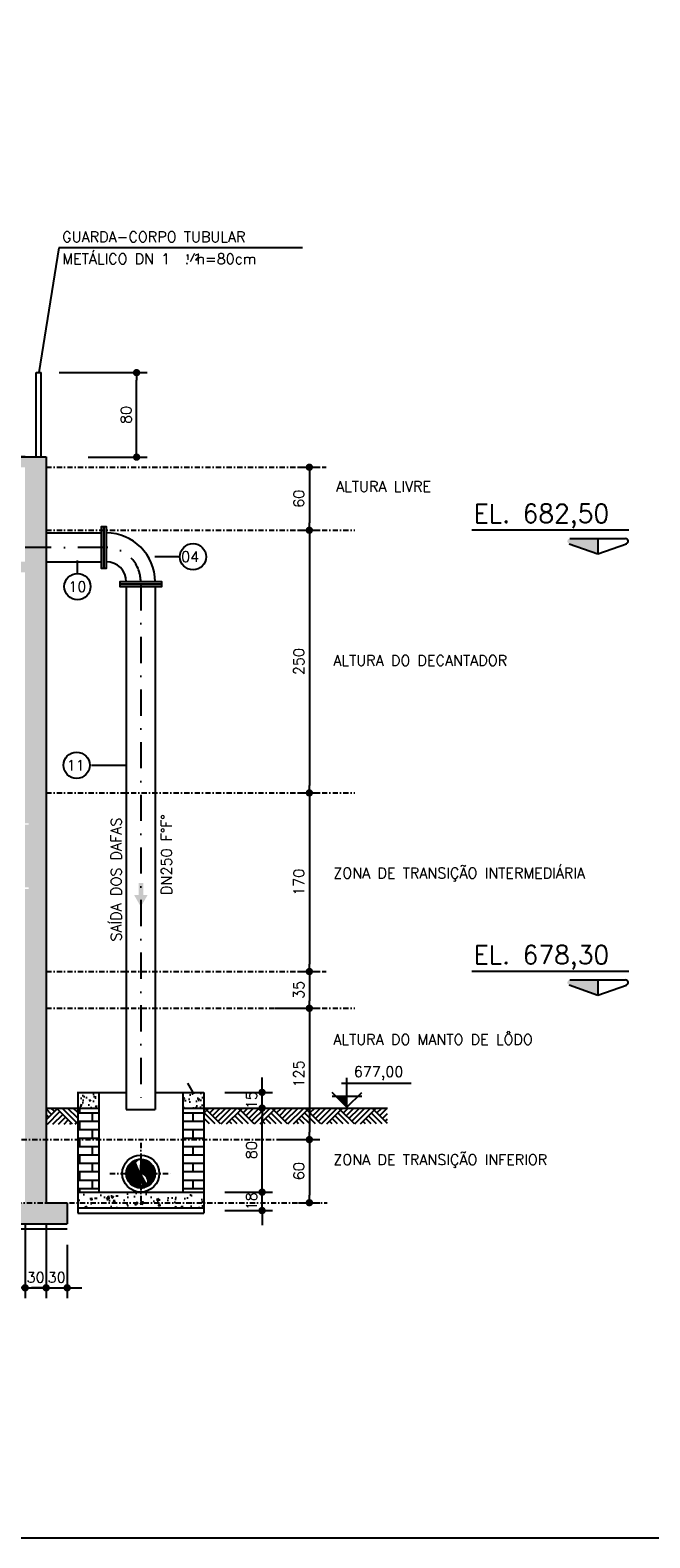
# Model space of a CAD drawing. Extents: x -5331 to -1301, y -1061 to 1809.
# Tile 6 of 25: x -3287 to -2697, y -1061 to 374. Entities that reach past the tile are written whole.
import ezdxf

# ---------------------------------------------------------------- set-up
doc = ezdxf.new("R2010")
doc.units = 0
doc.header["$LTSCALE"] = 10
doc.header["$MEASUREMENT"] = 0
doc.linetypes.add('CENTERX2', pattern=[101.6, 63.5, -12.7, 12.7, -12.7])
doc.linetypes.add('DASHDOT', pattern=[1, 0.5, -0.25, 0, -0.25])
doc.layers.get('0').update_dxf_attribs({"linetype": 'CONTINUOUS'})
doc.layers.get('DEFPOINTS').update_dxf_attribs({"linetype": 'CONTINUOUS'})
for name, color, linetype in [('BAR-PECAS', 3, 'CONTINUOUS'), ('EIXO', 7, 'DASHDOT'), ('ELEVAÇÃO', 2, 'CONTINUOUS'), ('PAREDES', 5, 'CONTINUOUS'), ('Quadro', 2, 'CONTINUOUS'), ('RELAÇÀO', 2, 'CONTINUOUS')]:
    doc.layers.add(name, color=color, linetype=linetype)
doc.styles.add('ROMANS', font='romans.shx')
doc.dimstyles.new('DIM1', dxfattribs={"dimtxt": 10, "dimasz": 7, "dimexe": 10, "dimexo": 20, "dimgap": 5, "dimtad": 1, "dimdec": 0, "dimzin": 0, "dimdsep": 46, "dimtxsty": 'ROMANS', "dimblk1": 'DOT', "dimblk2": 'DOT', "dimsah": 1, "dimcen": 0, "dimclrd": 9, "dimclre": 9, "dimclrt": 3, "dimadec": 0, "dimazin": 0, "dimtfac": 1e-07, "dimtdec": 0, "dimtix": 1, "dimtmove": 2, "dimatfit": 3, "dimldrblk": 'DOT', "dimfxl": 0, "dimtolj": 1, "dimtzin": 0, "dimlwd": -1, "dimlwe": -1, "dimarcsym": 0})
pattern_1 = [(50, (0, 0), (21.517805, -1.882564), [2.25, -24.75]), (355, (0, 0), (-4.16254, 22.56576), [1.8, -19.8]), (100.4514, (1.793, -0.157), (17.35528, 20.68319), [1.9122, -21.03426]), (46.1842, (0, 6), (32.01723, -4.96557), [3.375, -37.125]), (96.6356, (2.668, 5.586), (28.03988, 29.22354), [2.8683, -31.5514]), (351.1842, (0, 6), (28.03986, 29.22356), [2.7, -29.7]), (21, (3, 4.5), (17.90721, -12.07857), [2.25, -24.75]), (326, (3, 4.5), (7.29946, 21.7545), [1.8, -19.8]), (71.4514, (4.492, 3.493), (25.20668, 9.67591), [1.9122, -21.03426]), (37.5, (0, 0), (0.364796, 9.986816), [0, -19.56, 0, -20.1, 0, -19.875]), (7.5, (0, 0), (7.892086, 11.83235), [0, -11.46, 0, -19.11, 0, -7.575]), (327.5, (-6.69, 0), (16.014673, -0.676646), [0, -7.5, 0, -23.4, 0, -31.05]), (317.5, (-9.69, 0), (17.495585, 3.00315), [0, -9.75, 0, -15.54, 0, -22.05])]

# ---------------------------------------------------------------- blocks, each defined once
blk = doc.blocks.new('DOT')
at = {"color": 0, "linetype": 'ByBlock'}
blk.add_line((-0.5, 0), (-1, 0), dxfattribs=at)
at = {"color": 0, "linetype": 'ByBlock', "const_width": 0.5}
blk.add_lwpolyline([(-0.25, 0, 1), (0.25, 0, 1)], format="xyb", close=True, dxfattribs=at)
blk = doc.blocks.new('*D123')
at = {"color": 9}
for p, q in [((-3048.5, -681.6), (-3011.5, -681.6)), ((-3021.5, -688.6), (-3021.5, -734.6)), ((-3031.9, -741.6), (-3011.5, -741.6))]:
    blk.add_line(p, q, dxfattribs=at)
at = {"layer": 'DEFPOINTS', "color": 0}
for p in [(-3068.5, -681.6), (-3051.9, -741.6), (-3021.5, -741.6)]:
    blk.add_point(p, dxfattribs=at)
at = {"color": 9, "xscale": 7, "yscale": 7, "zscale": 7}
for p, rotation in [((-3021.5, -681.6), 90), ((-3021.5, -741.6), 270)]:
    blk.add_blockref('DOT', p, dxfattribs=dict(at, rotation=rotation))
at = {"color": 3, "insert": (-3031.5, -711.6), "char_height": 10, "attachment_point": 5, "rotation": 90, "style": 'ROMANS'}
blk.add_mtext('\\A1;60', dxfattribs=at)
blk = doc.blocks.new('_DOT')
at = {"color": 0, "linetype": 'ByBlock'}
blk.add_line((-0.5, 0), (-1, 0), dxfattribs=at)
at = {"color": 0, "linetype": 'ByBlock', "const_width": 0.5}
blk.add_lwpolyline([(-0.25, 0, 1), (0.25, 0, 1)], format="xyb", close=True, dxfattribs=at)
blk = doc.blocks.new('*D139')
at = {"color": 9}
for p, q in [((-3031.9, -101.6), (-3011.5, -101.6)), ((-3021.5, -108.6), (-3021.5, -344.6)), ((-3031.9, -351.6), (-3011.5, -351.6))]:
    blk.add_line(p, q, dxfattribs=at)
at = {"layer": 'DEFPOINTS', "color": 0}
for p in [(-3051.9, -101.6), (-3051.9, -351.6), (-3021.5, -351.6)]:
    blk.add_point(p, dxfattribs=at)
at = {"color": 9, "xscale": 7, "yscale": 7, "zscale": 7}
for p, rotation in [((-3021.5, -101.6), 90), ((-3021.5, -351.6), 270)]:
    blk.add_blockref('DOT', p, dxfattribs=dict(at, rotation=rotation))
at = {"color": 3, "insert": (-3031.5, -226.6), "char_height": 10, "attachment_point": 5, "rotation": 90, "style": 'ROMANS'}
blk.add_mtext('\\A1;250', dxfattribs=at)
blk = doc.blocks.new('*D142')
at = {"color": 9}
for p, q in [((-3031.9, -351.6), (-3011.5, -351.6)), ((-3021.5, -358.6), (-3021.5, -514.6)), ((-3031.9, -521.6), (-3011.5, -521.6))]:
    blk.add_line(p, q, dxfattribs=at)
at = {"layer": 'DEFPOINTS', "color": 0}
for p in [(-3051.9, -351.6), (-3051.9, -521.6), (-3021.5, -521.6)]:
    blk.add_point(p, dxfattribs=at)
at = {"color": 9, "xscale": 7, "yscale": 7, "zscale": 7}
for p, rotation in [((-3021.5, -351.6), 90), ((-3021.5, -521.6), 270)]:
    blk.add_blockref('DOT', p, dxfattribs=dict(at, rotation=rotation))
at = {"color": 3, "insert": (-3031.5, -436.6), "char_height": 10, "attachment_point": 5, "rotation": 90, "style": 'ROMANS'}
blk.add_mtext('\\A1;170', dxfattribs=at)
blk = doc.blocks.new('*D144')
at = {"color": 9}
for p, q in [((-3054.5, -556.6), (-3011.5, -556.6)), ((-3021.5, -563.6), (-3021.5, -674.6)), ((-3048.5, -681.6), (-3011.5, -681.6))]:
    blk.add_line(p, q, dxfattribs=at)
at = {"layer": 'DEFPOINTS', "color": 0}
for p in [(-3074.5, -556.6), (-3068.5, -681.6), (-3021.5, -681.6)]:
    blk.add_point(p, dxfattribs=at)
at = {"color": 9, "xscale": 7, "yscale": 7, "zscale": 7}
for p, rotation in [((-3021.5, -556.6), 90), ((-3021.5, -681.6), 270)]:
    blk.add_blockref('DOT', p, dxfattribs=dict(at, rotation=rotation))
at = {"color": 3, "insert": (-3031.5, -619.1), "char_height": 10, "attachment_point": 5, "rotation": 90, "style": 'ROMANS'}
blk.add_mtext('\\A1;125', dxfattribs=at)
blk = doc.blocks.new('*D145')
at = {"color": 9}
for p, q in [((-3031.9, -521.6), (-3011.5, -521.6)), ((-3021.5, -528.6), (-3021.5, -549.6)), ((-3054.5, -556.6), (-3011.5, -556.6))]:
    blk.add_line(p, q, dxfattribs=at)
at = {"layer": 'DEFPOINTS', "color": 0}
for p in [(-3051.9, -521.6), (-3074.5, -556.6), (-3021.5, -556.6)]:
    blk.add_point(p, dxfattribs=at)
at = {"color": 9, "xscale": 7, "yscale": 7, "zscale": 7}
for p, rotation in [((-3021.5, -521.6), 90), ((-3021.5, -556.6), 270)]:
    blk.add_blockref('DOT', p, dxfattribs=dict(at, rotation=rotation))
at = {"color": 3, "insert": (-3031.5, -539.1), "char_height": 10, "attachment_point": 5, "rotation": 90, "style": 'ROMANS'}
blk.add_mtext('\\A1;35', dxfattribs=at)
blk = doc.blocks.new('*D155')
at = {"color": 9}
for p, q in [((-3259.6, 48.4), (-3175.9, 48.4)), ((-3185.9, -25), (-3185.9, 41.4)), ((-3232.1, -32), (-3175.9, -32))]:
    blk.add_line(p, q, dxfattribs=at)
at = {"layer": 'DEFPOINTS', "color": 0}
for p in [(-3279.6, 48.4), (-3185.9, 48.4), (-3252.1, -32)]:
    blk.add_point(p, dxfattribs=at)
at = {"color": 9, "xscale": 7, "yscale": 7, "zscale": 7}
for p, rotation in [((-3185.9, 48.4), 90), ((-3185.9, -32), 270)]:
    blk.add_blockref('DOT', p, dxfattribs=dict(at, rotation=rotation))
at = {"color": 3, "insert": (-3195.9, 8.2), "char_height": 10, "attachment_point": 5, "rotation": 90, "style": 'ROMANS'}
blk.add_mtext('\\A1;80', dxfattribs=at)
blk = doc.blocks.new('*D156')
at = {"color": 9}
for p, q in [((-3387.2, -24.6), (-3387.2, -17.6)), ((-3292, -31.6), (-3397.2, -31.6)), ((-3312, -41.6), (-3397.2, -41.6)), ((-3387.2, -31.6), (-3387.2, -41.6)), ((-3387.2, -48.6), (-3387.2, -55.6))]:
    blk.add_line(p, q, dxfattribs=at)
at = {"layer": 'DEFPOINTS', "color": 0}
for p in [(-3387.2, -41.6), (-3292, -41.6), (-3272, -31.6)]:
    blk.add_point(p, dxfattribs=at)
at = {"color": 9, "xscale": 7, "yscale": 7, "zscale": 7}
for p, rotation in [((-3387.2, -31.6), 270), ((-3387.2, -41.6), 90)]:
    blk.add_blockref('DOT', p, dxfattribs=dict(at, rotation=rotation))
at = {"color": 3, "insert": (-3397.2, -20.7), "char_height": 10, "attachment_point": 5, "rotation": 90, "style": 'ROMANS'}
blk.add_mtext('\\A1;15', dxfattribs=at)
blk = doc.blocks.new('*D159')
at = {"color": 9}
for p, q in [((-3031.9, -41.6), (-3011.5, -41.6)), ((-3021.5, -48.6), (-3021.5, -94.6)), ((-3031.9, -101.6), (-3011.5, -101.6))]:
    blk.add_line(p, q, dxfattribs=at)
at = {"layer": 'DEFPOINTS', "color": 0}
for p in [(-3051.9, -41.6), (-3051.9, -101.6), (-3021.5, -101.6)]:
    blk.add_point(p, dxfattribs=at)
at = {"color": 9, "xscale": 7, "yscale": 7, "zscale": 7}
for p, rotation in [((-3021.5, -41.6), 90), ((-3021.5, -101.6), 270)]:
    blk.add_blockref('DOT', p, dxfattribs=dict(at, rotation=rotation))
at = {"color": 3, "insert": (-3031.5, -71.6), "char_height": 10, "attachment_point": 5, "rotation": 90, "style": 'ROMANS'}
blk.add_mtext('\\A1;60', dxfattribs=at)
blk = doc.blocks.new('*D148')
at = {"color": 9}
for p, q in [((-3102, -731.6), (-3056.5, -731.6)), ((-3066.5, -724.6), (-3066.5, -717.6)), ((-3066.5, -749.1), (-3066.5, -731.6)), ((-3102, -749.1), (-3056.5, -749.1)), ((-3066.5, -756.1), (-3066.5, -763.1))]:
    blk.add_line(p, q, dxfattribs=at)
at = {"layer": 'DEFPOINTS', "color": 0}
for p in [(-3122, -731.6), (-3066.5, -731.6), (-3122, -749.1)]:
    blk.add_point(p, dxfattribs=at)
at = {"color": 9, "xscale": 7, "yscale": 7, "zscale": 7}
for p, rotation in [((-3066.5, -731.6), 270), ((-3066.5, -749.1), 90)]:
    blk.add_blockref('DOT', p, dxfattribs=dict(at, rotation=rotation))
at = {"color": 3, "insert": (-3076.5, -740.3), "char_height": 10, "attachment_point": 5, "rotation": 90, "style": 'ROMANS'}
blk.add_mtext('\\A1;18', dxfattribs=at)
blk = doc.blocks.new('*D149')
at = {"color": 9}
for p, q in [((-3102, -651.6), (-3056.5, -651.6)), ((-3066.5, -724.6), (-3066.5, -658.6)), ((-3102, -731.6), (-3056.5, -731.6))]:
    blk.add_line(p, q, dxfattribs=at)
at = {"layer": 'DEFPOINTS', "color": 0}
for p in [(-3122, -651.6), (-3066.5, -651.6), (-3122, -731.6)]:
    blk.add_point(p, dxfattribs=at)
at = {"color": 9, "xscale": 7, "yscale": 7, "zscale": 7}
for p, rotation in [((-3066.5, -651.6), 90), ((-3066.5, -731.6), 270)]:
    blk.add_blockref('DOT', p, dxfattribs=dict(at, rotation=rotation))
at = {"color": 3, "insert": (-3076.5, -691.6), "char_height": 10, "attachment_point": 5, "rotation": 90, "style": 'ROMANS'}
blk.add_mtext('\\A1;80', dxfattribs=at)
blk = doc.blocks.new('*D150')
at = {"color": 9}
for p, q in [((-3066.5, -629.6), (-3066.5, -622.6)), ((-3102, -636.6), (-3056.5, -636.6)), ((-3066.5, -651.6), (-3066.5, -636.6)), ((-3102, -651.6), (-3056.5, -651.6)), ((-3066.5, -658.6), (-3066.5, -665.6))]:
    blk.add_line(p, q, dxfattribs=at)
at = {"layer": 'DEFPOINTS', "color": 0}
for p in [(-3122, -636.6), (-3066.5, -636.6), (-3122, -651.6)]:
    blk.add_point(p, dxfattribs=at)
at = {"color": 9, "xscale": 7, "yscale": 7, "zscale": 7}
for p, rotation in [((-3066.5, -636.6), 270), ((-3066.5, -651.6), 90)]:
    blk.add_blockref('DOT', p, dxfattribs=dict(at, rotation=rotation))
at = {"color": 3, "insert": (-3076.5, -644.1), "char_height": 10, "attachment_point": 5, "rotation": 90, "style": 'ROMANS'}
blk.add_mtext('\\A1;15', dxfattribs=at)
blk = doc.blocks.new('*D162')
at = {"color": 9}
for p, q in [((-3292, -761.6), (-3292, -832.6)), ((-3272, -761.6), (-3272, -832.6)), ((-3299, -822.6), (-3306, -822.6)), ((-3292, -822.6), (-3272, -822.6)), ((-3265, -822.6), (-3258, -822.6))]:
    blk.add_line(p, q, dxfattribs=at)
at = {"layer": 'DEFPOINTS', "color": 0}
for p in [(-3292, -741.6), (-3272, -741.6), (-3272, -822.6)]:
    blk.add_point(p, dxfattribs=at)
at = {"color": 9, "xscale": 7, "yscale": 7, "zscale": 7}
blk.add_blockref('DOT', (-3292, -822.6), dxfattribs=at)
at = {"color": 9, "xscale": 7, "yscale": 7, "zscale": 7, "rotation": 180}
blk.add_blockref('DOT', (-3272, -822.6), dxfattribs=at)
at = {"color": 3, "insert": (-3282, -812.6), "char_height": 10, "attachment_point": 5, "style": 'ROMANS'}
blk.add_mtext('\\A1;30', dxfattribs=at)
blk = doc.blocks.new('*D163')
at = {"color": 9}
for p, q in [((-3272, -781.6), (-3272, -832.6)), ((-3252, -781.6), (-3252, -832.6)), ((-3279, -822.6), (-3286, -822.6)), ((-3272, -822.6), (-3252, -822.6)), ((-3245, -822.6), (-3238, -822.6))]:
    blk.add_line(p, q, dxfattribs=at)
at = {"layer": 'DEFPOINTS', "color": 0}
for p in [(-3272, -761.6), (-3252, -761.6), (-3252, -822.6)]:
    blk.add_point(p, dxfattribs=at)
at = {"color": 9, "xscale": 7, "yscale": 7, "zscale": 7}
blk.add_blockref('DOT', (-3272, -822.6), dxfattribs=at)
at = {"color": 9, "xscale": 7, "yscale": 7, "zscale": 7, "rotation": 180}
blk.add_blockref('DOT', (-3252, -822.6), dxfattribs=at)
at = {"color": 3, "insert": (-3262, -812.6), "char_height": 10, "attachment_point": 5, "style": 'ROMANS'}
blk.add_mtext('\\A1;30', dxfattribs=at)

msp = doc.modelspace()

# ---------------------------------------------------------------- hatches: boundary and pattern name
at = {"linetype": 'Continuous'}
h = msp.add_hatch(dxfattribs=at)
h.set_pattern_fill('AR-CONC', color=9, scale=3, style=0)
h.set_pattern_definition(pattern_1)
h.paths.add_polyline_path([(-3992, -442.6), (-3995.1, -442.6), (-3995.1, -441.3), (-3992, -441.3), (-3992, -423.8), (-4012, -427.5), (-4012, -631.6), (-4002.1, -631.6), (-4002.1, -625.6), (-4000.2, -625.6), (-4000.2, -631.6), (-3992, -631.6)])
h.paths.add_polyline_path([(-3992, -651.6), (-4000.2, -651.6), (-4000.2, -657.6), (-4002.1, -657.6), (-4002.1, -651.6), (-4012, -651.6), (-4012, -741.6), (-4032, -741.6), (-4032, -761.6), (-3758.9, -761.6), (-3762.1, -753.8, -0.538906), (-3807.5, -741.6), (-3992, -741.6)])
h.paths.add_polyline_path([(-3252, -741.6), (-3401.4, -741.6), (-3487.7, -741.6), (-3487.7, -745.9), (-3489.2, -745.9), (-3489.2, -741.6), (-3641.1, -741.6), (-3641.1, -745.9), (-3642.6, -745.9), (-3642.6, -741.6), (-3754, -741.6, -0.132437), (-3762.1, -753.8), (-3758.9, -761.6), (-3252, -761.6)])
h.paths.add_polyline_path([(-3272, -681.6), (-3292, -681.6), (-3292, -721.6), (-3292, -741.6), (-3272, -741.6)])
h.paths.add_polyline_path([(-3272, -117.9), (-3292, -117.9), (-3292, -131.6), (-3312, -131.6), (-3312, -111.6), (-3322, -101.6), (-3322, -141.6), (-3292, -141.6), (-3292, -380.4), (-3288.5, -380.4), (-3288.5, -381.8), (-3292, -381.8), (-3292, -441.5), (-3288.5, -441.5), (-3288.5, -442.9), (-3292, -442.9), (-3292, -681.6), (-3272, -681.6)])
h.paths.add_polyline_path([(-3272, -31.6), (-3477.3, -31.6), (-3477.3, -31.6), (-3477.3, -31.6), (-3767, -31.6), (-3762.2, -41.6), (-3292, -41.6), (-3292, -117.9), (-3272, -117.9)])
h.paths.add_polyline_path([(-3767, -31.6), (-4012, -31.6), (-4012, -48.8), (-3992, -71.1), (-3992, -41.6), (-3762.2, -41.6)])
h.paths.add_polyline_path([(-3992, -71.1), (-4012, -48.8), (-4012, -304.6), (-4001.1, -329.4, -0.06849), (-3992, -322.3), (-3992, -141.6), (-3962, -141.6), (-3962, -104.4), (-3963.3, -102.9), (-3972, -111.6), (-3972, -131.6), (-3992, -131.6)])
h.paths.add_polyline_path([(-4012, -304.6), (-4012, -349.5, -0.137731), (-4001.1, -329.4)])
h.paths.add_polyline_path([(-3992, -395.4, -0.208186), (-4012, -368.3), (-4012, -427.5), (-3992, -423.8)])
msp.add_hatch(color=1, dxfattribs=at).paths.add_polyline_path([(-3184.1, -448.9), (-3188.2, -448.9), (-3181.9, -460), (-3175.5, -448.9), (-3179.6, -448.9), (-3179.6, -437.4), (-3184.1, -437.4)])
h = msp.add_hatch(dxfattribs=at)
h.set_pattern_fill('AR-CONC', color=9, scale=2, style=0)
h.set_pattern_definition([(50, (0, 0), (14.345204, -1.255043), [1.5, -16.5]), (355, (0, 0), (-2.775027, 15.04384), [1.2, -13.2]), (100.4514, (1.195, -0.105), (11.57019, 13.78879), [1.274804, -14.02284]), (46.1842, (0, 4), (21.34482, -3.31038), [2.25, -24.75]), (96.6356, (1.779, 3.724), (18.69325, 19.48236), [1.9122, -21.03426]), (351.1842, (0, 4), (18.69324, 19.48237), [1.8, -19.8]), (21, (2, 3), (11.93814, -8.052378), [1.5, -16.5]), (326, (2, 3), (4.866307, 14.503), [1.2, -13.2]), (71.4514, (2.995, 2.329), (16.80445, 6.45061), [1.274804, -14.02284]), (37.5, (0, 0), (0.243197, 6.657877), [0, -13.04, 0, -13.4, 0, -13.25]), (7.5, (0, 0), (5.26139, 7.888234), [0, -7.64, 0, -12.74, 0, -5.05]), (327.5, (-4.46, 0), (10.676449, -0.4510974), [0, -5, 0, -15.6, 0, -20.7]), (317.5, (-6.46, 0), (11.663723, 2.0021), [0, -6.5, 0, -10.36, 0, -14.7])])
h.paths.add_polyline_path([(-3142, -636.6), (-3142, -651.6), (-3122, -651.6), (-3122, -636.6)])
h.paths.add_polyline_path([(-3242, -636.6), (-3242, -651.6), (-3222, -651.6), (-3222, -636.6)])
h = msp.add_hatch()
h.set_pattern_fill('ANSI31', scale=0.6, style=0)
h.set_pattern_definition([(45, (494.19022, 2620.11785), (-0.0530330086, 0.0530330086), [])])
edge = h.paths.add_edge_path(flags=17)
edge.add_ellipse((-3182, -707.1), major_axis=(-0.7, -6.82), ratio=0.926171, start_angle=186.3401, end_angle=364.5486, ccw=False)
edge.add_arc((-3182, -713.9), 13.7, 113.3804, 180)
edge.add_line((-3195.7, -713.9), (-3182.2, -713.9))
edge = h.paths.add_edge_path()
edge.add_arc((-3182, -713.9), 13.7, 180, 270)
edge.add_line((-3182, -727.6), (-3182, -714.1))
edge.add_ellipse((-3182, -707.1), major_axis=(-0.7, -6.82), ratio=0.926171, start_angle=186.3401, end_angle=364.5486)
edge.add_line((-3182.2, -713.9), (-3195.7, -713.9))
edge = h.paths.add_edge_path()
edge.add_arc((-3182, -713.9), 13.7, 0, 90)
edge.add_line((-3182, -700.2), (-3182, -713.9))
edge.add_ellipse((-3181.9, -720.8), major_axis=(-4.88, 5.18), ratio=0.923839, start_angle=154.5755, end_angle=315.3229, ccw=False)
edge.add_arc((-3182, -713.9), 13.7, 301.277, 360)
h = msp.add_hatch(dxfattribs=at)
h.set_pattern_fill('AR-CONC', color=9, scale=3, style=0)
h.set_pattern_definition(pattern_1)
h.paths.add_polyline_path([(-3182, -731.6), (-3182, -741.6), (-3122, -741.6), (-3122, -731.6)])
h.paths.add_polyline_path([(-3122, -746.6), (-3122, -741.6), (-3242, -741.6), (-3242, -746.6)])
h.paths.add_polyline_path([(-3182, -741.6), (-3182, -731.6), (-3242, -731.6), (-3242, -741.6)])
at = {"layer": 'BAR-PECAS'}
h = msp.add_hatch(dxfattribs=at)
h.set_pattern_fill('AR-BRSTD', color=9, scale=3, style=0)
h.paths.add_polyline_path([(-3122, -681.6), (-3142, -681.6), (-3142, -731.6), (-3122, -731.6)])
h.paths.add_polyline_path([(-3222, -681.6), (-3242, -681.6), (-3242, -731.6), (-3222, -731.6)])
h.paths.add_polyline_path([(-3222, -651.6), (-3242, -651.6), (-3242, -681.6), (-3222, -681.6)])
h.paths.add_polyline_path([(-3122, -651.6), (-3142, -651.6), (-3142, -681.6), (-3122, -681.6)])
at = {"layer": 'ELEVAÇÃO'}
msp.add_hatch(color=256, dxfattribs=at).paths.add_polyline_path([(-2985.8, -640.7), (-2995.9, -640.7), (-2985.8, -650.8)])
at = {"layer": 'PAREDES'}
h = msp.add_hatch(dxfattribs=at)
h.set_pattern_fill('AR-PARQ1', color=9, scale=1.875, angle=45, style=0)
h.paths.add_polyline_path([(-3272, -651.6), (-3272, -666.9), (-3242, -666.9), (-3242, -651.6)])
h = msp.add_hatch(dxfattribs=at)
h.set_pattern_fill('AR-PARQ1', color=9, scale=1.875, angle=45, style=0)
h.set_pattern_definition([(135, (953.903, 3833.013), (-31.819805, 3e-15), [22.5, -22.5]), (135, (956.555, 3835.665), (-31.819805, 3e-15), [22.5, -22.5]), (135, (959.206, 3838.317), (-31.819805, 3e-15), [22.5, -22.5]), (135, (961.858, 3840.968), (-31.819805, 3e-15), [22.5, -22.5]), (135, (964.51, 3843.62), (-31.819805, 3e-15), [22.5, -22.5]), (135, (967.161, 3846.272), (-31.819805, 3e-15), [22.5, -22.5]), (135, (969.813, 3848.923), (-31.819805, 3e-15), [22.5, -22.5]), (45, (937.993, 3848.923), (31.819805, -3e-15), [22.5, -22.5]), (45, (935.342, 3851.575), (31.819805, -3e-15), [22.5, -22.5]), (45, (932.69, 3854.227), (31.819805, -3e-15), [22.5, -22.5]), (45, (930.038, 3856.878), (31.819805, -3e-15), [22.5, -22.5]), (45, (927.387, 3859.53), (31.819805, -3e-15), [22.5, -22.5]), (45, (924.735, 3862.182), (31.819805, -3e-15), [22.5, -22.5]), (45, (922.083, 3864.833), (31.819805, -3e-15), [22.5, -22.5])])
h.paths.add_polyline_path([(-3122, -651.6), (-3122, -666.6), (-2947.2, -666.6), (-2947.2, -651.6)])
at = {"layer": 'RELAÇÀO', "ltscale": 0.2}
for points in [[(-2747.1, -109.6), (-2747.1, -124.2), (-2774.3, -114.4, -0.841128), (-2773.5, -109.6)], [(-2747.1, -529.6), (-2747.1, -544.2), (-2774.3, -534.4, -0.841128), (-2773.5, -529.6)]]:
    msp.add_hatch(color=2, dxfattribs=at).paths.add_polyline_path(points)

# ---------------------------------------------------------------- linework, layer by layer
at = {"color": 9}
for p, q in [((-3260, 167.2), (-3279.1, 48.4)), ((-3028.1, 167.2), (-3260, 167.2)), ((-3144.7, -126.8), (-3168.7, -126.8)), ((-3242.2, -142.7), (-3242.2, -130.4)), ((-3228.7, -325.3), (-3195.7, -325.3)), ((-3132, -636.6), (-3137, -627.9))]:
    msp.add_line(p, q, dxfattribs=at)
at = {"color": 5}
for p, q in [((-4012, -31.6), (-3272, -31.6)), ((-3272, -121.6), (-3272, -186.3)), ((-3242, -636.6), (-3222, -636.6)), ((-3142, -636.6), (-3122, -636.6)), ((-3242, -651.6), (-3222, -651.6)), ((-3142, -651.6), (-3122, -651.6)), ((-3242, -731.6), (-3122, -731.6)), ((-3272, -741.6), (-3252, -741.6)), ((-3252, -741.6), (-3252, -761.6)), ((-3242, -746.6), (-3122, -746.6)), ((-4032, -761.6), (-3252, -761.6))]:
    msp.add_line(p, q, dxfattribs=at)
at = {"color": 5, "linetype": 'Continuous'}
for p, q in [((-3272, -31.6), (-3272, -741.6)), ((-3242, -636.6), (-3242, -746.6)), ((-3222, -636.6), (-3222, -731.6)), ((-3142, -636.6), (-3142, -731.6)), ((-3122, -636.6), (-3122, -746.6)), ((-3272, -651.6), (-3242, -651.6))]:
    msp.add_line(p, q, dxfattribs=at)
at = {"color": 9, "linetype": 'DASHDOT'}
for p, q in [((-3272, -41.6), (-3005.6, -41.6)), ((-3272, -101.6), (-2978.3, -101.6)), ((-3272, -351.6), (-2978.3, -351.6)), ((-3272, -521.6), (-3005.6, -521.6)), ((-3272, -556.6), (-2978.3, -556.6)), ((-3426.6, -681.6), (-3030, -681.6)), ((-3182, -684.6), (-3182, -743.1)), ((-3211.3, -713.9), (-3153.1, -713.9)), ((-3401.4, -741.6), (-3004.7, -741.6))]:
    msp.add_line(p, q, dxfattribs=at)
at = {"color": 9, "linetype": 'DASHDOT', "ltscale": 5}
for p, q in [((-3217, -117.9), (-3299.3, -117.9)), ((-3182, -152.9), (-3182, -652.9))]:
    msp.add_line(p, q, dxfattribs=at)
at = {"color": 7}
for p, q in [((-3222, -636.6), (-3195.7, -636.6)), ((-3168.3, -636.6), (-3142, -636.6)), ((-3242, -751.6), (-3122, -751.6)), ((-4032, -766.6), (-3252, -766.6))]:
    msp.add_line(p, q, dxfattribs=at)
at = {"color": 3}
msp.add_line((-3195.7, -652.9), (-3168.3, -652.9), dxfattribs=at)
at = {"color": 7, "linetype": 'Continuous'}
for p, q in [((-3242, -746.6), (-3242, -751.6)), ((-3122, -746.6), (-3122, -751.6))]:
    msp.add_line(p, q, dxfattribs=at)
at = {"color": 3}
for points in [[(-3217, -97.9), (-3217, -137.9), (-3219.2, -137.9), (-3219.2, -97.9)], [(-3217, -97.9), (-3214.8, -97.9), (-3214.8, -137.9), (-3217, -137.9)], [(-3162, -152.9), (-3162, -150.7), (-3202, -150.7), (-3202, -152.9)], [(-3162, -152.9), (-3202, -152.9), (-3202, -155.1), (-3162, -155.1)]]:
    msp.add_lwpolyline(points, close=True, dxfattribs=at)
for points in [[(-3272, -104.2), (-3219.2, -104.2)], [(-3272, -131.6), (-3219.2, -131.6)], [(-3195.7, -155.1), (-3195.7, -652.9)], [(-3168.3, -155.1), (-3168.3, -652.9)]]:
    msp.add_lwpolyline(points, dxfattribs=at)
at = {"color": 9}
for centre in [(-3132.2, -126.8), (-3242.2, -155.2), (-3243, -325.3)]:
    msp.add_circle(centre, 12.5, dxfattribs=at)
at = {"color": 3}
for radius in [46.5, 19.1]:
    msp.add_arc((-3214.8, -150.7), radius, 0, 90, dxfattribs=at)
at = {"color": 9, "linetype": 'DASHDOT', "ltscale": 5}
msp.add_arc((-3214.8, -150.7), 32.8, 0, 90, dxfattribs=at)
at = {"color": 7}
for centre, major_axis, ratio, start_param, end_param in [((-3182, -707.1), (-0.7, -6.82), 0.926171, 3.252248, 6.393841), ((-3181.9, -720.8), (-4.88, 5.18), 0.923839, 2.330724, 5.503423)]:
    msp.add_ellipse(centre, major_axis=major_axis, ratio=ratio, start_param=start_param, end_param=end_param, dxfattribs=at)
at = {"layer": 'BAR-PECAS', "color": 3}
for p, q in [((-3281.5, 48.4), (-3276.7, 48.4)), ((-3281.5, -31.6), (-3281.5, 48.4)), ((-3276.7, -31.6), (-3276.7, 48.4))]:
    msp.add_line(p, q, dxfattribs=at)
at = {"layer": 'BAR-PECAS', "color": 2}
for radius in [17.6, 13.7]:
    msp.add_circle((-3182, -713.9), radius, dxfattribs=at)
at = {"layer": 'DEFPOINTS', "color": 0, "linetype": 'ByBlock'}
msp.add_point((-3272, -736.1), dxfattribs=at)
at = {"layer": 'EIXO', "color": 5, "linetype": 'CENTERX2', "ltscale": 1.5}
for p, q in [((-2717.3, -101.6), (-2866.9, -101.6)), ((-2717.3, -521.6), (-2866.9, -521.6))]:
    msp.add_line(p, q, dxfattribs=at)
at = {"layer": 'ELEVAÇÃO', "color": 3, "linetype": 'Continuous'}
for p, q in [((-2990.8, -627.7), (-2924.7, -627.7)), ((-2985.8, -650.8), (-2985.8, -622.7)), ((-2985.8, -650.8), (-2999.9, -636.7)), ((-2971.6, -640.7), (-2999.9, -640.7)), ((-2985.8, -650.8), (-2971.6, -636.7))]:
    msp.add_line(p, q, dxfattribs=at)
at = {"layer": 'PAREDES'}
msp.add_line((-3122, -651.6), (-2947.2, -651.6), dxfattribs=at)
at = {"layer": 'Quadro'}
msp.add_lwpolyline([(-5331, -1060.6), (-1301, -1060.6), (-1301, 1809.4), (-5331, 1809.4)], close=True, dxfattribs=at)
at = {"layer": 'RELAÇÀO', "color": 2}
for p, q in [((-2774.3, -114.4), (-2747.1, -124.2)), ((-2773.5, -109.6), (-2720.7, -109.6)), ((-2747.1, -109.6), (-2747.1, -124.2)), ((-2747.1, -124.2), (-2719.8, -114.5)), ((-2773.5, -529.6), (-2720.7, -529.6)), ((-2747.1, -529.6), (-2747.1, -544.2)), ((-2774.3, -534.4), (-2747.1, -544.2)), ((-2747.1, -544.2), (-2719.8, -534.5))]:
    msp.add_line(p, q, dxfattribs=at)
for centre in [(-2720.7, -112.1), (-2720.7, -532.1)]:
    msp.add_arc(centre, 2.5, 289.7739, 90.0465, dxfattribs=at)

# ---------------------------------------------------------------- texts
at = {"color": 3, "style": 'ROMANS'}
for s, p in [('GUARDA-CORPO TUBULAR', (-3256.7, 172.6)), ('METÁLICO DN 1  . h=80cm', (-3256.7, 151.7)), ('ALTURA LIVRE', (-2996.1, -64.9)), ('ALTURA DO DECANTADOR', (-2998.7, -230.6)), ('ZONA DE TRANSIÇÃO INTERMEDIÁRIA', (-2998.7, -432.9)), ('ALTURA DO MANTO DE LÔDO', (-2998.7, -591.3)), ('677,00', (-2979.2, -621.9)), ('ZONA DE TRANSIÇÃO INFERIOR', (-2998.7, -705.6))]:
    msp.add_text(s, height=10, dxfattribs=at).set_placement(p)
at = {"color": 3, "ltscale": 0.3, "style": 'ROMANS'}
msp.add_text('1/2', height=5, dxfattribs=at).set_placement((-3139.5, 155.7))
at = {"color": 5, "style": 'ROMANS'}
for s, p in [('EL. 682,50', (-2865.1, -94.4)), ('EL. 678,30', (-2865.1, -514.4))]:
    msp.add_text(s, height=17.5, dxfattribs=at).set_placement(p)
at = {"color": 2, "style": 'ROMANS'}
for s, p in [('04', (-3143.5, -131.8)), ('10', (-3250.9, -160.3)), ('11', (-3252.5, -330.3))]:
    msp.add_text(s, height=10, dxfattribs=at).set_placement(p)
at = {"color": 3, "style": 'ROMANS'}
for s, p in [('SAÍDA DOS DAFAS', (-3200.4, -492.9)), ('DN250 F%%DF%%D ', (-3152.4, -448.6))]:
    msp.add_text(s, height=10, rotation=90, dxfattribs=at).set_placement(p)

# ---------------------------------------------------------------- dimensions: what is measured, and where the dimension line sits
at = {"color": 2}
for base, p1, p2, picture, middle in [((-3185.9, 48.4), (-3252.1, -32), (-3279.6, 48.4), '*D155', (-3195.9, 8.2)), ((-3021.5, -101.6), (-3051.9, -41.6), (-3051.9, -101.6), '*D159', (-3031.5, -71.6)), ((-3021.5, -351.6), (-3051.9, -101.6), (-3051.9, -351.6), '*D139', (-3031.5, -226.6)), ((-3021.5, -521.6), (-3051.9, -351.6), (-3051.9, -521.6), '*D142', (-3031.5, -436.6)), ((-3021.5, -556.6), (-3051.9, -521.6), (-3074.5, -556.6), '*D145', (-3031.5, -539.1)), ((-3021.5, -681.6), (-3074.5, -556.6), (-3068.5, -681.6), '*D144', (-3031.5, -619.1)), ((-3066.5, -636.6), (-3122, -651.6), (-3122, -636.6), '*D150', (-3076.5, -644.1)), ((-3066.5, -651.6), (-3122, -731.6), (-3122, -651.6), '*D149', (-3076.5, -691.6)), ((-3021.5, -741.6), (-3068.5, -681.6), (-3051.9, -741.6), '*D123', (-3031.5, -711.6)), ((-3066.5165071, -731.5803085), (-3121.9812239, -749.0803085), (-3121.9812239, -731.5803085), '*D148', (-3076.5165071, -740.3303085))]:
    dim = msp.add_linear_dim(base=base, p1=p1, p2=p2, angle=90, dimstyle='DIM1', override={"dimclrd": 9, "dimclre": 9, "dimclrt": 3}, dxfattribs=at)
    dim.commit()
    dim.dimension.update_dxf_attribs({"geometry": picture, "text_midpoint": middle})
dim = msp.add_linear_dim(base=(-3387.2, -41.6), p1=(-3272, -31.6), p2=(-3292, -41.6), angle=90, text='15', dimstyle='DIM1', override={"dimclrd": 9, "dimclre": 9, "dimclrt": 3}, dxfattribs=at)
dim.commit()
dim.dimension.update_dxf_attribs({"geometry": '*D156', "text_midpoint": (-3397.2, -20.7), "dimtype": 160})
for base, p1, p2, picture, middle in [((-3272, -822.6), (-3292, -741.6), (-3272, -741.6), '*D162', (-3282, -812.6)), ((-3252, -822.6), (-3272, -761.6), (-3252, -761.6), '*D163', (-3262, -812.6))]:
    dim = msp.add_linear_dim(base=base, p1=p1, p2=p2, text='30', dimstyle='DIM1', override={"dimclrd": 9, "dimclre": 9, "dimclrt": 3}, dxfattribs=at)
    dim.commit()
    dim.dimension.update_dxf_attribs({"geometry": picture, "text_midpoint": middle})

doc.saveas('drawing.dxf')
